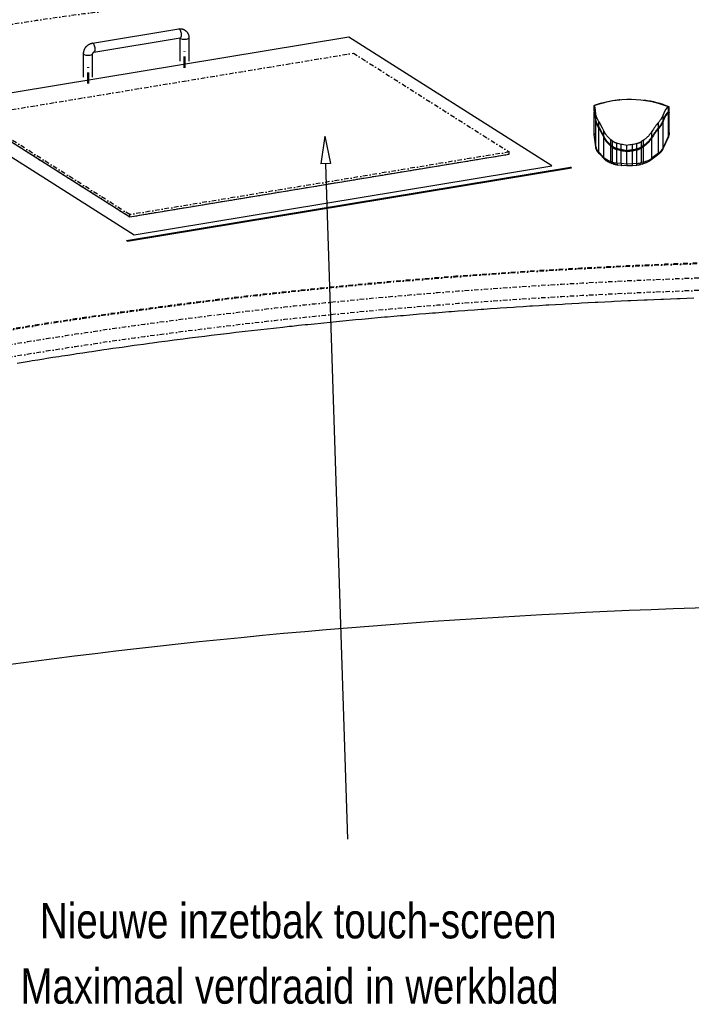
# Model space of a CAD drawing. Extents: x -4471 to 629, y 1975 to 5538.
# Tile 5 of 41: x -3021 to -2426, y 2899 to 3772. Entities that reach past the tile are written whole.
import ezdxf

# ---------------------------------------------------------------- set-up
doc = ezdxf.new("R2010")
doc.units = 0
doc.header["$MEASUREMENT"] = 0
doc.linetypes.add('DASHDOT', pattern=[8.5, 4, -2, 0.5, -2])
doc.linetypes.add('STRICHPUNKT2', pattern=[18.5, 10, -4, 0.5, -4])
doc.layers.get('0').update_dxf_attribs({"linetype": 'CONTINUOUS'})
doc.layers.add('LE_ALL', color=7, linetype='CONTINUOUS', lineweight=50)
for name, color, linetype in [('LE_MIDDLE', 7, 'CONTINUOUS'), ('LE_RED', 1, 'CONTINUOUS'), ('TXT_ALL', 7, 'CONTINUOUS')]:
    doc.layers.add(name, color=color, linetype=linetype)

msp = doc.modelspace()

# ---------------------------------------------------------------- linework, layer by layer
for p, q in [((-2955.69, 3743.45), (-2879.09, 3756.11)), ((-2879.29, 3756.06), (-2879.29, 3756.08)), ((-2879.29, 3756.06), (-2879.29, 3735.24)), ((-2879.06, 3756.11), (-2879.09, 3756.11)), ((-2964.8, 3721.12), (-2964.8, 3741.93)), ((-2956.8, 3721.12), (-2956.8, 3741.93)), ((-2511.76, 3691.2), (-2511.76, 3695.93)), ((-2511.73, 3695.91), (-2511.73, 3691.18)), ((-2511.72, 3695.92), (-2511.72, 3695.95)), ((-2489.76, 3700.88), (-2489.76, 3700.95)), ((-2467.79, 3700.5), (-2467.79, 3700.58)), ((-2511.74, 3691.21), (-2511.73, 3691.21)), ((-2450.62, 3683.03), (-2450.62, 3687.77)), ((-2445.93, 3690.08), (-2445.93, 3694.81)), ((-2445.86, 3669.25), (-2445.86, 3689.15)), ((-2445.83, 3690.12), (-2445.83, 3694.85)), ((-2445.25, 3672.01), (-2445.25, 3689.06)), ((-2510.43, 3659.53), (-2510.43, 3683.09)), ((-2454.87, 3676.27), (-2454.87, 3681)), ((-2507.75, 3654.52), (-2507.75, 3676.21)), ((-2503.32, 3668.82), (-2503.32, 3673.55)), ((-2460.75, 3668.11), (-2460.75, 3672.84)), ((-2454.87, 3653.63), (-2454.87, 3675.32)), ((-2496.96, 3660.89), (-2496.96, 3665.62)), ((-2495.53, 3659.68), (-2495.53, 3664.41)), ((-2491.67, 3657.75), (-2491.67, 3662.48)), ((-2487.94, 3656.76), (-2487.94, 3661.49)), ((-2482.91, 3655.85), (-2482.91, 3660.58)), ((-2477.78, 3656.59), (-2477.78, 3661.32)), ((-2473.92, 3657.45), (-2473.92, 3662.18)), ((-2469.82, 3659.25), (-2469.82, 3663.98)), ((-2468.23, 3660.41), (-2468.23, 3665.14)), ((-2503.32, 3649.91), (-2507.75, 3654.52)), ((-2495.53, 3645.78), (-2495.53, 3658.73)), ((-2487.94, 3644.47), (-2487.94, 3655.82)), ((-2477.78, 3644.3), (-2477.78, 3655.65)), ((-2473.92, 3644.63), (-2473.92, 3656.5)), ((-2468.23, 3645.82), (-2468.23, 3659.46)), ((-2482.91, 3644.07), (-2487.94, 3644.47)), ((-2473.92, 3644.63), (-2477.78, 3644.3)), ((-2532.04, 3640.74), (-2532.95, 3641.32)), ((-2482.82, 3642.39), (-2487.44, 3642.75)), ((-2474.35, 3642.92), (-2478.11, 3642.6)), ((-2926.63, 3576.28), (-2926.63, 3576.28))]:
    msp.add_line(p, q)
for points in [[(-2919.87, 3581.25), (-2919.87, 3581.25), (-2549.34, 3642.46), (-2549.34, 3642.46), (-2729.37, 3756.63), (-3099.9, 3695.41), (-2919.87, 3581.25)], [(-2964.8, 3741.93), (-2964.79, 3742.18), (-2964.78, 3742.44), (-2964.77, 3742.59), (-2964.75, 3742.84), (-2964.72, 3743.09), (-2964.69, 3743.35), (-2964.64, 3743.6), (-2964.64, 3743.63), (-2964.59, 3743.89), (-2964.53, 3744.14), (-2964.46, 3744.39), (-2964.39, 3744.64), (-2964.38, 3744.67), (-2964.3, 3744.92), (-2964.22, 3745.16), (-2964.12, 3745.41), (-2964.02, 3745.65), (-2964.01, 3745.67), (-2963.91, 3745.91), (-2963.79, 3746.15), (-2963.67, 3746.39), (-2963.61, 3746.51), (-2963.54, 3746.64), (-2963.4, 3746.87), (-2963.26, 3747.09), (-2963.12, 3747.31), (-2963.04, 3747.43), (-2962.96, 3747.55), (-2962.8, 3747.76), (-2962.64, 3747.97), (-2962.47, 3748.17), (-2962.38, 3748.28), (-2962.28, 3748.39), (-2962.1, 3748.58), (-2961.92, 3748.77), (-2961.73, 3748.95), (-2961.54, 3749.12), (-2961.52, 3749.14), (-2961.32, 3749.31), (-2961.12, 3749.48), (-2960.92, 3749.64), (-2960.71, 3749.79), (-2960.68, 3749.81), (-2960.47, 3749.95), (-2960.26, 3750.09), (-2960.04, 3750.23), (-2959.82, 3750.35), (-2959.79, 3750.37), (-2959.56, 3750.49), (-2959.34, 3750.6), (-2959.11, 3750.71), (-2958.88, 3750.81), (-2958.84, 3750.82), (-2958.61, 3750.91), (-2958.37, 3751), (-2958.14, 3751.07), (-2957.9, 3751.14), (-2957.86, 3751.16), (-2957.62, 3751.22), (-2957.39, 3751.27), (-2957.15, 3751.32), (-2956.99, 3751.35), (-2880.39, 3764)], [(-2880.39, 3764), (-2880.27, 3764.02), (-2880.03, 3764.05), (-2879.79, 3764.08), (-2879.56, 3764.1), (-2879.32, 3764.11), (-2879.29, 3764.11), (-2879.05, 3764.11), (-2878.81, 3764.11), (-2878.57, 3764.1), (-2878.34, 3764.08), (-2878.31, 3764.08), (-2878.08, 3764.05), (-2877.85, 3764.02), (-2877.62, 3763.98), (-2877.49, 3763.96), (-2877.37, 3763.93), (-2877.14, 3763.88), (-2876.92, 3763.82), (-2876.69, 3763.75), (-2876.46, 3763.67), (-2876.24, 3763.59), (-2876.03, 3763.5), (-2875.82, 3763.41), (-2875.59, 3763.3), (-2875.39, 3763.2), (-2875.19, 3763.09), (-2874.99, 3762.97), (-2874.79, 3762.84), (-2874.6, 3762.71), (-2874.41, 3762.57), (-2874.23, 3762.43), (-2874.04, 3762.27), (-2873.87, 3762.12), (-2873.7, 3761.96), (-2873.54, 3761.8), (-2873.37, 3761.62), (-2873.22, 3761.45), (-2873.07, 3761.27), (-2872.93, 3761.09), (-2872.78, 3760.89), (-2872.65, 3760.7), (-2872.53, 3760.5), (-2872.41, 3760.3), (-2872.28, 3760.08), (-2872.17, 3759.87), (-2872.07, 3759.66), (-2871.97, 3759.44), (-2871.88, 3759.21), (-2871.79, 3758.99), (-2871.72, 3758.76), (-2871.64, 3758.53), (-2871.57, 3758.28), (-2871.52, 3758.04), (-2871.46, 3757.81), (-2871.42, 3757.56), (-2871.4, 3757.43), (-2871.38, 3757.3), (-2871.35, 3757.06), (-2871.32, 3756.81), (-2871.3, 3756.56), (-2871.29, 3756.31), (-2871.29, 3756.29), (-2871.29, 3756.06), (-2871.29, 3735.24)], [(-2956.52, 3742.78), (-2956.58, 3742.68), (-2956.63, 3742.58), (-2956.67, 3742.49), (-2956.71, 3742.39), (-2956.74, 3742.29), (-2956.76, 3742.21), (-2956.78, 3742.12), (-2956.79, 3742.02), (-2956.8, 3741.93)], [(-2955.69, 3743.45), (-2955.72, 3743.45), (-2955.75, 3743.44), (-2955.79, 3743.43), (-2955.87, 3743.39), (-2955.88, 3743.39), (-2955.96, 3743.34), (-2956.05, 3743.29), (-2956.08, 3743.27), (-2956.16, 3743.2), (-2956.24, 3743.13), (-2956.3, 3743.07), (-2956.38, 3742.98), (-2956.45, 3742.89), (-2956.51, 3742.8), (-2956.52, 3742.78)], [(-2511.76, 3695.93), (-2511.77, 3695.94), (-2511.79, 3695.95), (-2511.79, 3695.95)], [(-2511.74, 3690.25), (-2511.76, 3690.26), (-2511.78, 3690.26), (-2511.79, 3690.27), (-2511.79, 3690.28)], [(-2510.43, 3659.53), (-2511.74, 3670.35), (-2511.74, 3690.25)], [(-2510.43, 3684.04), (-2510.43, 3688.77)], [(-2507.75, 3677.15), (-2507.75, 3681.89), (-2507.98, 3682.25), (-2508.2, 3682.61), (-2508.36, 3682.88), (-2508.55, 3683.23), (-2508.74, 3683.58), (-2508.88, 3683.86), (-2509.05, 3684.2), (-2509.2, 3684.53), (-2509.33, 3684.82), (-2509.47, 3685.14), (-2509.6, 3685.46), (-2509.71, 3685.76), (-2509.82, 3686.06), (-2509.92, 3686.37), (-2510.01, 3686.68), (-2510.09, 3686.97), (-2510.17, 3687.26), (-2510.23, 3687.54), (-2510.24, 3687.58), (-2510.3, 3687.86), (-2510.34, 3688.13), (-2510.38, 3688.41), (-2510.39, 3688.46), (-2510.42, 3688.73), (-2510.43, 3688.77)], [(-2450.62, 3687.77), (-2450.72, 3687.48), (-2450.84, 3687.2), (-2450.96, 3686.9), (-2451.09, 3686.61), (-2451.24, 3686.31), (-2451.38, 3686.02), (-2451.54, 3685.71), (-2451.71, 3685.4), (-2451.87, 3685.12), (-2452.07, 3684.8), (-2452.27, 3684.46), (-2452.49, 3684.13), (-2452.56, 3684.02), (-2452.79, 3683.67), (-2453.04, 3683.32), (-2453.3, 3682.97), (-2453.36, 3682.89), (-2453.63, 3682.52), (-2453.92, 3682.15), (-2454.22, 3681.78), (-2454.26, 3681.73), (-2454.57, 3681.35), (-2454.87, 3681)], [(-2445.31, 3689.14), (-2445.32, 3689.14), (-2445.34, 3689.15), (-2445.39, 3689.16), (-2445.46, 3689.17), (-2445.54, 3689.17), (-2445.57, 3689.17), (-2445.69, 3689.16), (-2445.86, 3689.15)], [(-2445.28, 3689.92), (-2445.26, 3689.96), (-2445.25, 3689.99), (-2445.25, 3690.01), (-2445.25, 3694.74), (-2445.25, 3694.75), (-2445.26, 3694.77), (-2445.27, 3694.79), (-2445.29, 3694.81), (-2445.3, 3694.81), (-2445.31, 3694.82), (-2445.33, 3694.82), (-2445.38, 3694.84), (-2445.45, 3694.84), (-2445.54, 3694.85), (-2445.56, 3694.85), (-2445.68, 3694.84), (-2445.78, 3694.83), (-2445.78, 3690.1)], [(-2445.31, 3690.09), (-2445.33, 3690.09), (-2445.38, 3690.1), (-2445.45, 3690.11), (-2445.54, 3690.11), (-2445.56, 3690.11), (-2445.68, 3690.11), (-2445.78, 3690.1)], [(-2445.25, 3690.01), (-2445.25, 3690.02), (-2445.26, 3690.04), (-2445.27, 3690.06), (-2445.29, 3690.08), (-2445.3, 3690.08), (-2445.31, 3690.09)], [(-2445.25, 3689.06), (-2445.25, 3689.06), (-2445.25, 3689.08), (-2445.26, 3689.1), (-2445.27, 3689.11), (-2445.29, 3689.13), (-2445.3, 3689.13), (-2445.31, 3689.14)], [(-3062.06, 3684.95), (-2923.86, 3597.3), (-2587.18, 3652.93)], [(-2507.75, 3677.15), (-2507.98, 3677.52), (-2508.2, 3677.88), (-2508.36, 3678.15), (-2508.55, 3678.5), (-2508.74, 3678.85), (-2508.88, 3679.13), (-2509.05, 3679.47), (-2509.2, 3679.8), (-2509.33, 3680.09), (-2509.47, 3680.41), (-2509.6, 3680.73), (-2509.71, 3681.03), (-2509.82, 3681.33), (-2509.92, 3681.64), (-2510.01, 3681.95), (-2510.09, 3682.24), (-2510.17, 3682.53), (-2510.23, 3682.81), (-2510.24, 3682.85), (-2510.3, 3683.13), (-2510.34, 3683.4), (-2510.38, 3683.67), (-2510.39, 3683.73), (-2510.42, 3684), (-2510.43, 3684.04)], [(-2507.75, 3676.21), (-2507.98, 3676.57), (-2508.2, 3676.93), (-2508.36, 3677.21), (-2508.55, 3677.56), (-2508.74, 3677.9), (-2508.88, 3678.18), (-2509.05, 3678.52), (-2509.2, 3678.85), (-2509.33, 3679.14), (-2509.47, 3679.46), (-2509.6, 3679.78), (-2509.71, 3680.08), (-2509.82, 3680.39), (-2509.92, 3680.69), (-2510.01, 3681), (-2510.09, 3681.29), (-2510.17, 3681.58), (-2510.23, 3681.87), (-2510.24, 3681.9), (-2510.3, 3682.18), (-2510.34, 3682.46), (-2510.38, 3682.73), (-2510.39, 3682.78), (-2510.42, 3683.05), (-2510.43, 3683.09)], [(-2450.62, 3683.03), (-2450.72, 3682.75), (-2450.84, 3682.47), (-2450.96, 3682.17), (-2451.09, 3681.88), (-2451.24, 3681.58), (-2451.38, 3681.29), (-2451.54, 3680.98), (-2451.71, 3680.67), (-2451.87, 3680.39), (-2452.07, 3680.07), (-2452.27, 3679.73), (-2452.49, 3679.4), (-2452.56, 3679.29), (-2452.79, 3678.94), (-2453.04, 3678.59), (-2453.3, 3678.24), (-2453.36, 3678.16), (-2453.63, 3677.79), (-2453.92, 3677.42), (-2454.22, 3677.05), (-2454.26, 3677), (-2454.57, 3676.62), (-2454.87, 3676.27)], [(-2450.62, 3682.09), (-2450.72, 3681.81), (-2450.84, 3681.52), (-2450.96, 3681.23), (-2451.09, 3680.93), (-2451.24, 3680.63), (-2451.38, 3680.35), (-2451.54, 3680.04), (-2451.71, 3679.72), (-2451.87, 3679.45), (-2452.07, 3679.12), (-2452.27, 3678.79), (-2452.49, 3678.45), (-2452.56, 3678.34), (-2452.79, 3678), (-2453.04, 3677.65), (-2453.3, 3677.29), (-2453.36, 3677.21), (-2453.63, 3676.85), (-2453.92, 3676.48), (-2454.22, 3676.1), (-2454.26, 3676.05), (-2454.57, 3675.67), (-2454.87, 3675.32)], [(-2445.86, 3669.25), (-2450.62, 3658.53), (-2450.62, 3682.09)], [(-2511.73, 3670.08), (-2511.75, 3670.33), (-2511.76, 3670.43), (-2511.78, 3670.67), (-2511.79, 3670.91), (-2511.79, 3671.12)], [(-2510.41, 3659.26), (-2511.73, 3670.08)], [(-2496.96, 3665.62), (-2497.31, 3665.92), (-2497.65, 3666.21), (-2497.97, 3666.49), (-2498.29, 3666.79), (-2498.61, 3667.09), (-2498.91, 3667.39), (-2499.21, 3667.7), (-2499.51, 3668), (-2499.79, 3668.32), (-2500.07, 3668.63), (-2500.34, 3668.94), (-2500.61, 3669.26), (-2500.86, 3669.58), (-2501.1, 3669.89), (-2501.23, 3670.06), (-2501.36, 3670.23), (-2501.58, 3670.55), (-2501.8, 3670.86), (-2502.01, 3671.18), (-2502.03, 3671.22), (-2502.23, 3671.53), (-2502.42, 3671.85), (-2502.61, 3672.16), (-2502.64, 3672.21), (-2502.81, 3672.53), (-2502.98, 3672.85), (-2503.13, 3673.16), (-2503.16, 3673.22), (-2503.32, 3673.55)], [(-2460.75, 3672.84), (-2460.95, 3672.52), (-2461.16, 3672.2), (-2461.38, 3671.89), (-2461.4, 3671.85), (-2461.63, 3671.53), (-2461.87, 3671.21), (-2462.13, 3670.87), (-2462.38, 3670.55), (-2462.64, 3670.23), (-2462.92, 3669.9), (-2463.2, 3669.58), (-2463.49, 3669.27), (-2463.79, 3668.95), (-2464.09, 3668.64), (-2464.41, 3668.33), (-2464.72, 3668.03), (-2465.05, 3667.72), (-2465.38, 3667.41), (-2465.71, 3667.13), (-2466.06, 3666.82), (-2466.43, 3666.52), (-2466.76, 3666.25), (-2467.14, 3665.95), (-2467.52, 3665.66), (-2467.87, 3665.4), (-2468.23, 3665.14)], [(-2445.25, 3672.01), (-2445.25, 3671.77), (-2445.26, 3671.61), (-2445.27, 3671.37), (-2445.29, 3671.13), (-2445.32, 3670.88), (-2445.35, 3670.71), (-2445.39, 3670.47), (-2445.44, 3670.23), (-2445.49, 3669.98), (-2445.53, 3669.81), (-2445.6, 3669.57), (-2445.67, 3669.32), (-2445.76, 3669.08), (-2445.82, 3668.91), (-2445.91, 3668.66), (-2446.02, 3668.42), (-2446.05, 3668.35)], [(-2496.96, 3660.89), (-2497.31, 3661.18), (-2497.65, 3661.48), (-2497.97, 3661.76), (-2498.29, 3662.06), (-2498.61, 3662.36), (-2498.91, 3662.66), (-2499.21, 3662.97), (-2499.51, 3663.27), (-2499.79, 3663.59), (-2500.07, 3663.9), (-2500.34, 3664.21), (-2500.61, 3664.53), (-2500.86, 3664.85), (-2501.1, 3665.16), (-2501.23, 3665.33), (-2501.36, 3665.5), (-2501.58, 3665.82), (-2501.8, 3666.13), (-2502.01, 3666.45), (-2502.03, 3666.49), (-2502.23, 3666.8), (-2502.42, 3667.12), (-2502.61, 3667.43), (-2502.64, 3667.48), (-2502.81, 3667.8), (-2502.98, 3668.11), (-2503.13, 3668.43), (-2503.16, 3668.49), (-2503.32, 3668.82)], [(-2503.32, 3649.91), (-2503.32, 3667.88)], [(-2496.96, 3659.95), (-2497.31, 3660.24), (-2497.65, 3660.53), (-2497.97, 3660.82), (-2498.29, 3661.12), (-2498.61, 3661.42), (-2498.91, 3661.72), (-2499.21, 3662.02), (-2499.51, 3662.33), (-2499.79, 3662.64), (-2500.07, 3662.95), (-2500.34, 3663.26), (-2500.61, 3663.59), (-2500.86, 3663.9), (-2501.1, 3664.21), (-2501.23, 3664.38), (-2501.36, 3664.55), (-2501.58, 3664.87), (-2501.8, 3665.18), (-2502.01, 3665.5), (-2502.03, 3665.54), (-2502.23, 3665.85), (-2502.42, 3666.17), (-2502.61, 3666.49), (-2502.64, 3666.54), (-2502.81, 3666.85), (-2502.98, 3667.17), (-2503.13, 3667.48), (-2503.16, 3667.55), (-2503.32, 3667.88)], [(-2491.67, 3662.48), (-2491.93, 3662.54), (-2492.18, 3662.61), (-2492.44, 3662.69), (-2492.69, 3662.77), (-2492.93, 3662.86), (-2493.18, 3662.96), (-2493.41, 3663.06), (-2493.64, 3663.17), (-2493.87, 3663.28), (-2493.89, 3663.3), (-2494.11, 3663.41), (-2494.32, 3663.54), (-2494.53, 3663.67), (-2494.56, 3663.69), (-2494.76, 3663.82), (-2494.96, 3663.96), (-2495.15, 3664.1), (-2495.19, 3664.13), (-2495.37, 3664.28), (-2495.53, 3664.41)], [(-2469.82, 3663.98), (-2470.02, 3663.83), (-2470.23, 3663.68), (-2470.45, 3663.54), (-2470.48, 3663.52), (-2470.7, 3663.39), (-2470.93, 3663.26), (-2471.16, 3663.14), (-2471.19, 3663.12), (-2471.42, 3663.01), (-2471.66, 3662.89), (-2471.79, 3662.84), (-2471.92, 3662.78), (-2472.17, 3662.68), (-2472.42, 3662.59), (-2472.69, 3662.5), (-2472.95, 3662.42), (-2473.21, 3662.34), (-2473.48, 3662.28), (-2473.74, 3662.22), (-2473.92, 3662.18)], [(-2460.75, 3668.11), (-2460.95, 3667.79), (-2461.16, 3667.47), (-2461.38, 3667.15), (-2461.4, 3667.12), (-2461.63, 3666.8), (-2461.87, 3666.48), (-2462.13, 3666.14), (-2462.38, 3665.82), (-2462.64, 3665.5), (-2462.92, 3665.17), (-2463.2, 3664.85), (-2463.49, 3664.54), (-2463.79, 3664.22), (-2464.09, 3663.91), (-2464.41, 3663.6), (-2464.72, 3663.3), (-2465.05, 3662.99), (-2465.38, 3662.68), (-2465.71, 3662.4), (-2466.06, 3662.09), (-2466.43, 3661.79), (-2466.76, 3661.52), (-2467.14, 3661.22), (-2467.52, 3660.93), (-2467.87, 3660.67), (-2468.23, 3660.41)], [(-2460.75, 3667.17), (-2460.95, 3666.85), (-2461.16, 3666.53), (-2461.38, 3666.21), (-2461.4, 3666.17), (-2461.63, 3665.85), (-2461.87, 3665.53), (-2462.13, 3665.19), (-2462.38, 3664.87), (-2462.64, 3664.55), (-2462.92, 3664.22), (-2463.2, 3663.91), (-2463.49, 3663.59), (-2463.79, 3663.28), (-2464.09, 3662.96), (-2464.41, 3662.65), (-2464.72, 3662.35), (-2465.05, 3662.04), (-2465.38, 3661.73), (-2465.71, 3661.45), (-2466.06, 3661.14), (-2466.43, 3660.84), (-2466.76, 3660.57), (-2467.14, 3660.28), (-2467.52, 3659.98), (-2467.87, 3659.73), (-2468.23, 3659.46)], [(-2454.87, 3653.63), (-2460.75, 3649.2), (-2460.75, 3667.17)], [(-2446.05, 3668.35), (-2450.81, 3657.63)], [(-2507.17, 3653.03), (-2507.4, 3653.27), (-2507.62, 3653.52), (-2507.85, 3653.78), (-2508.05, 3654.02), (-2508.24, 3654.27), (-2508.43, 3654.51), (-2508.6, 3654.76), (-2508.77, 3655), (-2508.93, 3655.25), (-2509.08, 3655.49), (-2509.21, 3655.71), (-2509.34, 3655.96), (-2509.47, 3656.2), (-2509.59, 3656.45), (-2509.68, 3656.64), (-2509.78, 3656.89), (-2509.88, 3657.13), (-2509.97, 3657.38), (-2510.03, 3657.56), (-2510.11, 3657.81), (-2510.18, 3658.05), (-2510.24, 3658.3), (-2510.28, 3658.47), (-2510.33, 3658.72), (-2510.37, 3658.96), (-2510.4, 3659.21), (-2510.41, 3659.26)], [(-2502.73, 3648.42), (-2507.17, 3653.03)], [(-2495.53, 3645.78), (-2496.96, 3646.3), (-2496.96, 3659.95)], [(-2491.67, 3657.75), (-2491.93, 3657.81), (-2492.18, 3657.88), (-2492.44, 3657.96), (-2492.69, 3658.04), (-2492.93, 3658.13), (-2493.18, 3658.23), (-2493.41, 3658.33), (-2493.64, 3658.44), (-2493.87, 3658.55), (-2493.89, 3658.57), (-2494.11, 3658.68), (-2494.32, 3658.81), (-2494.53, 3658.94), (-2494.56, 3658.95), (-2494.76, 3659.09), (-2494.96, 3659.23), (-2495.15, 3659.37), (-2495.19, 3659.4), (-2495.37, 3659.55), (-2495.53, 3659.68)], [(-2491.67, 3656.8), (-2491.93, 3656.86), (-2492.18, 3656.93), (-2492.44, 3657.01), (-2492.69, 3657.1), (-2492.93, 3657.19), (-2493.18, 3657.29), (-2493.41, 3657.39), (-2493.64, 3657.49), (-2493.87, 3657.61), (-2493.89, 3657.62), (-2494.11, 3657.74), (-2494.32, 3657.86), (-2494.53, 3657.99), (-2494.56, 3658.01), (-2494.76, 3658.14), (-2494.96, 3658.28), (-2495.15, 3658.43), (-2495.19, 3658.45), (-2495.37, 3658.6), (-2495.53, 3658.73)], [(-2487.94, 3644.47), (-2491.67, 3644.93), (-2491.67, 3656.8)], [(-2477.78, 3644.3), (-2482.91, 3644.07), (-2482.91, 3654.9)], [(-2469.82, 3659.25), (-2470.02, 3659.1), (-2470.23, 3658.95), (-2470.45, 3658.81), (-2470.48, 3658.79), (-2470.7, 3658.66), (-2470.93, 3658.53), (-2471.16, 3658.4), (-2471.19, 3658.39), (-2471.42, 3658.27), (-2471.66, 3658.16), (-2471.79, 3658.11), (-2471.92, 3658.05), (-2472.17, 3657.95), (-2472.42, 3657.86), (-2472.69, 3657.77), (-2472.95, 3657.69), (-2473.21, 3657.61), (-2473.48, 3657.55), (-2473.74, 3657.49), (-2473.92, 3657.45)], [(-2469.82, 3658.3), (-2470.02, 3658.15), (-2470.23, 3658.01), (-2470.45, 3657.87), (-2470.48, 3657.85), (-2470.7, 3657.71), (-2470.93, 3657.58), (-2471.16, 3657.46), (-2471.19, 3657.45), (-2471.42, 3657.33), (-2471.66, 3657.22), (-2471.79, 3657.16), (-2471.92, 3657.1), (-2472.17, 3657), (-2472.42, 3656.91), (-2472.69, 3656.82), (-2472.95, 3656.74), (-2473.21, 3656.67), (-2473.48, 3656.6), (-2473.74, 3656.54), (-2473.92, 3656.5)], [(-2468.23, 3645.82), (-2469.82, 3645.35), (-2469.82, 3658.3)], [(-2455.66, 3651.96), (-2461.54, 3647.52)], [(-2450.81, 3657.63), (-2450.92, 3657.39), (-2450.95, 3657.33), (-2451.07, 3657.08), (-2451.2, 3656.84), (-2451.33, 3656.6), (-2451.45, 3656.41), (-2451.6, 3656.17), (-2451.76, 3655.92), (-2451.93, 3655.68), (-2452.08, 3655.47), (-2452.26, 3655.23), (-2452.46, 3654.98), (-2452.66, 3654.74), (-2452.86, 3654.51), (-2453.08, 3654.27), (-2453.32, 3654.02), (-2453.56, 3653.77), (-2453.82, 3653.51), (-2454.08, 3653.27), (-2454.35, 3653.02), (-2454.38, 3653), (-2454.66, 3652.76), (-2454.96, 3652.51), (-2455, 3652.47), (-2455.31, 3652.23), (-2455.63, 3651.98), (-2455.66, 3651.96)], [(-2495.95, 3644.49), (-2496.14, 3644.56), (-2496.58, 3644.72), (-2497.01, 3644.89), (-2497.45, 3645.07), (-2497.84, 3645.24), (-2498.22, 3645.41), (-2498.6, 3645.59), (-2498.95, 3645.77), (-2499.29, 3645.94), (-2499.58, 3646.09), (-2499.9, 3646.27), (-2500.2, 3646.45), (-2500.41, 3646.58), (-2500.69, 3646.76), (-2500.96, 3646.94), (-2501.12, 3647.05), (-2501.37, 3647.23), (-2501.61, 3647.41), (-2501.73, 3647.51), (-2501.95, 3647.69), (-2502.16, 3647.87), (-2502.25, 3647.95), (-2502.45, 3648.14), (-2502.64, 3648.32), (-2502.73, 3648.42)], [(-2494.51, 3643.97), (-2495.95, 3644.49)], [(-2491.09, 3643.2), (-2491.31, 3643.23), (-2491.69, 3643.29), (-2492.06, 3643.35), (-2492.3, 3643.39), (-2492.65, 3643.46), (-2492.99, 3643.53), (-2493.25, 3643.6), (-2493.57, 3643.68), (-2493.87, 3643.76), (-2494.16, 3643.85), (-2494.43, 3643.94), (-2494.51, 3643.97)], [(-2487.45, 3642.75), (-2491.09, 3643.2)], [(-2470.79, 3643.56), (-2471.09, 3643.47), (-2471.4, 3643.39), (-2471.72, 3643.32), (-2471.8, 3643.3), (-2472.14, 3643.23), (-2472.49, 3643.17), (-2472.81, 3643.11), (-2473.18, 3643.06), (-2473.56, 3643.01), (-2473.84, 3642.97), (-2474.24, 3642.93), (-2474.35, 3642.92)], [(-2469.2, 3644.02), (-2470.79, 3643.56)], [(-2461.54, 3647.52), (-2461.79, 3647.34), (-2462.04, 3647.17), (-2462.21, 3647.05), (-2462.48, 3646.88), (-2462.76, 3646.7), (-2462.91, 3646.61), (-2463.21, 3646.44), (-2463.52, 3646.26), (-2463.71, 3646.17), (-2464.05, 3645.99), (-2464.39, 3645.82), (-2464.63, 3645.71), (-2465.01, 3645.54), (-2465.39, 3645.37), (-2465.7, 3645.24), (-2466.11, 3645.07), (-2466.54, 3644.9), (-2466.93, 3644.76), (-2467.39, 3644.6), (-2467.86, 3644.44), (-2468.34, 3644.28), (-2468.84, 3644.13), (-2469.08, 3644.05), (-2469.2, 3644.02)], [(-2925.72, 3575.7), (-2926.63, 3576.28), (-2532.95, 3641.32)], [(-2925.72, 3575.7), (-2925.72, 3575.7), (-2532.04, 3640.74), (-2532.04, 3640.74)], [(-2478.11, 3642.6), (-2482.82, 3642.39)], [(-2423.54, 3524.96), (-2429.61, 3524.75), (-2435.67, 3524.53), (-2438.17, 3524.43), (-2444.22, 3524.2), (-2450.28, 3523.96), (-2452.78, 3523.86), (-2458.82, 3523.62), (-2464.87, 3523.36), (-2467.37, 3523.26), (-2473.41, 3522.99), (-2479.44, 3522.72), (-2481.95, 3522.61), (-2487.98, 3522.33), (-2494, 3522.04), (-2496.51, 3521.92), (-2502.52, 3521.62), (-2508.54, 3521.32), (-2511.05, 3521.19), (-2517.05, 3520.88), (-2523.05, 3520.56), (-2525.57, 3520.42), (-2531.56, 3520.09), (-2537.55, 3519.75), (-2540.07, 3519.61), (-2546.05, 3519.27), (-2552.02, 3518.91), (-2554.55, 3518.76), (-2560.51, 3518.4), (-2566.47, 3518.03), (-2569, 3517.87), (-2574.96, 3517.5), (-2580.9, 3517.11), (-2583.43, 3516.95), (-2589.37, 3516.55), (-2595.3, 3516.15), (-2597.84, 3515.98), (-2603.76, 3515.57), (-2609.68, 3515.15), (-2612.22, 3514.97), (-2618.13, 3514.54), (-2624.02, 3514.11), (-2626.57, 3513.92), (-2632.46, 3513.48), (-2638.34, 3513.03), (-2640.9, 3512.84), (-2646.77, 3512.38), (-2652.63, 3511.91), (-2655.19, 3511.71), (-2661.04, 3511.24), (-2666.89, 3510.76), (-2669.45, 3510.54), (-2675.29, 3510.06), (-2681.12, 3509.56), (-2683.69, 3509.34), (-2689.5, 3508.84), (-2695.31, 3508.32), (-2697.89, 3508.1), (-2703.68, 3507.58), (-2709.47, 3507.05), (-2712.05, 3506.81), (-2717.83, 3506.28), (-2723.6, 3505.74), (-2726.19, 3505.49), (-2731.94, 3504.94), (-2737.69, 3504.38), (-2740.28, 3504.13), (-2746.02, 3503.56), (-2751.75, 3502.99), (-2754.34, 3502.73), (-2760.06, 3502.15), (-2765.76, 3501.56), (-2768.36, 3501.29), (-2774.06, 3500.7), (-2779.74, 3500.1), (-2782.35, 3499.82), (-2788.02, 3499.21), (-2793.68, 3498.59), (-2796.29, 3498.3), (-2801.94, 3497.68), (-2807.57, 3497.05), (-2810.2, 3496.75), (-2815.82, 3496.11), (-2821.43, 3495.46), (-2824.06, 3495.16), (-2829.65, 3494.5), (-2835.24, 3493.84), (-2837.88, 3493.53), (-2843.45, 3492.86), (-2849.01, 3492.18), (-2851.65, 3491.86), (-2857.2, 3491.18), (-2862.73, 3490.49), (-2865.38, 3490.16), (-2870.9, 3489.46), (-2876.41, 3488.75), (-2879.06, 3488.41), (-2884.56, 3487.7), (-2890.04, 3486.98), (-2892.7, 3486.63), (-2898.17, 3485.91), (-2903.62, 3485.18), (-2906.29, 3484.81), (-2911.73, 3484.07), (-2917.16, 3483.33), (-2919.83, 3482.96), (-2925.24, 3482.21), (-2930.64, 3481.45), (-2933.32, 3481.07), (-2938.71, 3480.3), (-2944.08, 3479.53), (-2946.76, 3479.14), (-2952.12, 3478.36), (-2957.46, 3477.57), (-2960.15, 3477.17), (-2965.48, 3476.38), (-2970.79, 3475.58), (-2973.49, 3475.17), (-2978.78, 3474.36), (-2984.06, 3473.55), (-2986.77, 3473.13), (-2992.03, 3472.31), (-2997.28, 3471.48), (-3000, 3471.05), (-3005.23, 3470.22), (-3010.45, 3469.38), (-3013.17, 3468.94), (-3018.37, 3468.1), (-3023.56, 3467.25)]]:
    msp.add_lwpolyline(points)
for points in [[(-2511.76, 3691.2), (-2511.77, 3691.21), (-2511.79, 3691.22), (-2511.79, 3691.22), (-2511.79, 3695.95), (-2511.79, 3695.95, -0.062415), (-2489.5, 3701.12)], [(-2511.79, 3671.12), (-2511.79, 3690.28), (-2511.79, 3690.28, -0.001235), (-2511.36, 3690.43)]]:
    msp.add_lwpolyline(points, format="xyb")
for centre, end in [((-2480.02, 3609.61), 82.16598), ((-2480.02, 3603.94), 68.82072)]:
    msp.add_arc(centre, 92, 67.83699, end)
for centre, major_axis, ratio, start_param, end_param in [((-2207.53, 3195.63), (2000, 0), 0.323677, 0.503485, 2.534794), ((-2879.74, 3760.05), (0.65, -3.95), 0.430144, 1.204091, 3.141593), ((-2879.74, 3760.05), (0.65, -3.95), 0.430144, 0, 1.204091), ((-2956.34, 3747.4), (0.65, -3.95), 0.430144, 1.204091, 3.141593), ((-2875.29, 3756.06), (4, 0), 0.323677, 3.141593, 5.184331), ((-2875.29, 3756.06), (4, 0), 0.323677, 5.184331, 6.283185), ((-2960.8, 3741.93), (4, 0), 0.323677, 3.141593, 5.184331), ((-2960.8, 3741.93), (4, 0), 0.323677, 5.184331, 6.283185), ((-2956.34, 3747.4), (0.65, -3.95), 0.430144, 6.283185, 7.487276), ((-2496.31, 3620.4), (-46.47, -70.21), 0.849957, 4.008307, 4.008885), ((-2478.83, 3617.08), (87.94, -14.05), 0.944905, 1.341672, 2.09953), ((-2510.7, 3609.22), (1.11, -86.72), 0.037292, 2.731475, 3.116299), ((-2478.78, 3617.41), (87.67, -14), 0.944905, 1.844814, 2.101275), ((-2491.01, 3609.8), (-1.53, -91.33), 0.048854, 3.147483, 3.204537), ((-2491.01, 3609.8), (-1.53, -91.33), 0.048854, 3.07853, 3.147483), ((-2469.03, 3609.43), (-1.53, -91.33), 0.048854, 3.135702, 3.204537), ((-2478.78, 3617.41), (87.67, -14), 0.944905, 1.339927, 1.596388), ((-2496.31, 3615.67), (-46.47, -70.21), 0.849957, 4.008388, 4.008885), ((-2510.7, 3603.55), (1.11, -86.72), 0.037292, 2.731475, 3.122373), ((-2510.7, 3604.49), (1.11, -86.72), 0.037292, 2.731475, 3.116299), ((-2449.63, 3608.2), (-4.03, -86.63), 0.134595, 3.169791, 3.554615), ((-2449.63, 3603.47), (-4.03, -86.63), 0.134595, 3.169791, 3.554615), ((-2449.63, 3602.52), (-4.03, -86.63), 0.134595, 3.163717, 3.554615), ((-2478.78, 3612.68), (87.67, -14), 0.944905, 1.339927, 1.341108), ((-2472.55, 3607.4), (-25.96, -87.68), 0.638623, 3.127126, 3.128049), ((-2472.55, 3602.67), (-25.96, -87.68), 0.638623, 3.127126, 3.128049), ((-2444.24, 3605.27), (0.91, -84.74), 0.03153, 3.189206, 3.278247), ((-2512.02, 3606.39), (8.6, -85.25), 0.28154, 2.449334, 2.629559), ((-2449.22, 3605.34), (-11.79, -84.86), 0.373198, 3.665935, 3.84616), ((-2451.79, 3671.12), (60, 0), 0.323677, 3.141593, 3.181016), ((-2509.25, 3670.39), (2.48, 0.3), 0.945433, 3.026886, 3.141592), ((-2512.02, 3601.66), (8.6, -85.25), 0.28154, 2.449334, 2.629559), ((-2512.02, 3600.71), (8.6, -85.25), 0.28154, 2.449334, 2.629559), ((-2449.22, 3600.6), (-11.79, -84.86), 0.373198, 3.665935, 3.84616), ((-2449.22, 3599.66), (-11.79, -84.86), 0.373198, 3.665935, 3.84616), ((-2448.33, 3669.37), (2.28, -1.01), 0.936545, 0, 0.394079), ((-2505.25, 3672.01), (60, 0), 0.323677, 6.140448, 6.283185), ((-2513.75, 3599.77), (22.41, -76.8), 0.633604, 2.362799, 2.391064), ((-2513.75, 3595.04), (22.41, -76.8), 0.633604, 2.362799, 2.391064), ((-2499.29, 3593.31), (48.14, -56.91), 0.883669, 2.214337, 2.268449), ((-2493.02, 3592.31), (58.96, -44.27), 0.919398, 2.033548, 2.104181), ((-2472.61, 3591.97), (67.98, 28.55), 0.937542, 1.266529, 1.337162), ((-2466.04, 3592.76), (57.38, 47.58), 0.913833, 1.032055, 1.086167), ((-2449.6, 3598.7), (-27.03, -75.3), 0.702694, 3.932759, 3.961024), ((-2507.93, 3659.56), (2.48, 0.3), 0.945432, 3.026886, 3.141593), ((-2450.47, 3660.3), (60, 0), 0.323677, 3.181016, 3.443727), ((-2505.37, 3654.76), (1.8, 1.73), 0.903309, 2.425705, 3.141592), ((-2513.75, 3594.09), (22.41, -76.8), 0.633604, 2.362799, 2.391064), ((-2499.29, 3588.58), (48.14, -56.91), 0.883669, 2.214337, 2.268449), ((-2499.29, 3587.64), (48.14, -56.91), 0.883669, 2.214337, 2.268449), ((-2493.02, 3587.58), (58.96, -44.27), 0.919398, 2.033548, 2.104181), ((-2493.02, 3586.63), (58.96, -44.27), 0.919398, 2.033548, 2.104181), ((-2472.61, 3587.24), (67.98, 28.55), 0.937542, 1.266529, 1.337162), ((-2472.61, 3586.29), (67.98, 28.55), 0.937542, 1.266529, 1.337162), ((-2466.04, 3588.03), (57.38, 47.58), 0.913833, 1.032055, 1.086167), ((-2466.04, 3587.08), (57.38, 47.58), 0.913833, 1.032055, 1.086167), ((-2449.6, 3593.96), (-27.03, -75.3), 0.702694, 3.932759, 3.961024), ((-2449.6, 3593.02), (-27.03, -75.3), 0.702694, 3.932759, 3.961024), ((-2457.17, 3653.95), (1.51, -2), 0.869458, 6.283185, 7.139525), ((-2510.01, 3661.29), (60, 0), 0.323677, 5.877737, 6.140448), ((-2453.09, 3658.65), (2.28, -1.01), 0.936545, 0.000001, 0.394079), ((-2474.68, 3652.8), (30, 0), 0.323677, 3.443727, 3.875334), ((-2500.93, 3650.15), (1.8, 1.73), 0.903309, 2.425705, 3.141593), ((-2495.1, 3646.84), (-0.84, -2.35), 0.702694, 5.18468, 6.283185), ((-2488.1, 3647.95), (10, 0), 0.323677, 3.875334, 4.346891), ((-2493.67, 3646.33), (-0.84, -2.35), 0.702694, 5.18468, 6.283185), ((-2490.78, 3645.69), (-0.31, -2.48), 0.338174, 5.0635, 6.283186), ((-2487.2, 3645.24), (-0.25, -2.49), 0.28183, 5.057196, 6.276881), ((-2482.78, 3644.89), (-0.04, -2.5), 0.049533, 5.047855, 6.280148), ((-2478.28, 3645.09), (0.16, -2.5), 0.187023, 0.003991, 1.234378), ((-2474.57, 3645.41), (0.22, -2.49), 0.245238, 0, 1.230387), ((-2476.51, 3647.76), (10, 0), 0.323677, 4.974573, 5.44613), ((-2471.49, 3645.96), (0.7, -2.4), 0.633604, 6.283185, 7.422329), ((-2469.9, 3646.42), (0.7, -2.4), 0.633604, 0, 1.139143), ((-2488.32, 3653.03), (30, 0), 0.323677, 5.44613, 5.877737), ((-2463.05, 3649.52), (1.51, -2), 0.869457, 0, 0.85634), ((-2487.2, 3645.24), (-0.25, -2.49), 0.28183, 6.276881, 6.289489), ((-2478.28, 3645.09), (0.16, -2.5), 0.187023, 6.279195, 6.287176), ((-2207.53, 2567.38), (2120, 0), 0.323677, 1.579339, 2.171658)]:
    msp.add_ellipse(centre, major_axis=major_axis, ratio=ratio, start_param=start_param, end_param=end_param)
at = {"layer": 'LE_ALL', "color": 1, "linetype": 'STRICHPUNKT2'}
for p, q in [((-2875.29, 3729.57), (-2875.29, 3744.66)), ((-2960.8, 3715.44), (-2960.8, 3730.54))]:
    msp.add_line(p, q, dxfattribs=at)
at = {"layer": 'LE_MIDDLE', "color": 1, "linetype": 'DASHDOT'}
for p, q in [((-3062.06, 3686.84), (-2725.38, 3742.46)), ((-2725.38, 3742.46), (-2587.18, 3654.82)), ((-2923.86, 3599.2), (-3062.06, 3686.84)), ((-2923.86, 3597.3), (-2923.86, 3599.2))]:
    msp.add_line(p, q, dxfattribs=at)
msp.add_lwpolyline([(-3062.06, 3684.95), (-2923.86, 3597.3), (-2587.18, 3652.93), (-2587.18, 3654.82), (-2923.86, 3599.2)], dxfattribs=at)
for centre, major_axis, start_param, end_param in [((-2207.53, 3195.63), (1950, 0), 0.508639, 2.52964), ((-2239.12, 2997.81), (1734.52, 0), 0.814461, 2.223818), ((-2239.12, 2997.81), (1734.52, 0), 0.814461, 2.223818), ((-2239.12, 2997.81), (1732.52, 0), 0.81362, 2.224659), ((-2239.12, 2988.35), (1722.52, 0), 0.81362, 2.224659), ((-2239.12, 2977.38), (1722.52, 0), 0.81362, 2.224659)]:
    msp.add_ellipse(centre, major_axis=major_axis, ratio=0.323677, start_param=start_param, end_param=end_param, dxfattribs=at)
at = {"layer": 'LE_RED'}
for p, q in [((-2750.9, 3668.92), (-2754.43, 3644.18)), ((-2750.9, 3668.92), (-2745.75, 3644.46)), ((-2745.75, 3644.46), (-2754.43, 3644.18)), ((-2750.08, 3643.94), (-2730.52, 3045.21))]:
    msp.add_line(p, q, dxfattribs=at)

# ---------------------------------------------------------------- texts
at = {"layer": 'TXT_ALL', "color": 4}
for s, width, p in [('Nieuwe inzetbak touch-screen', 0.819, (-3003.6, 2957.04)), ('Maximaal verdraaid in werkblad', 0.812, (-3020.65, 2899.1))]:
    msp.add_text(s, height=31.25, dxfattribs=dict(at, width=width)).set_placement(p)

doc.saveas('drawing.dxf')
